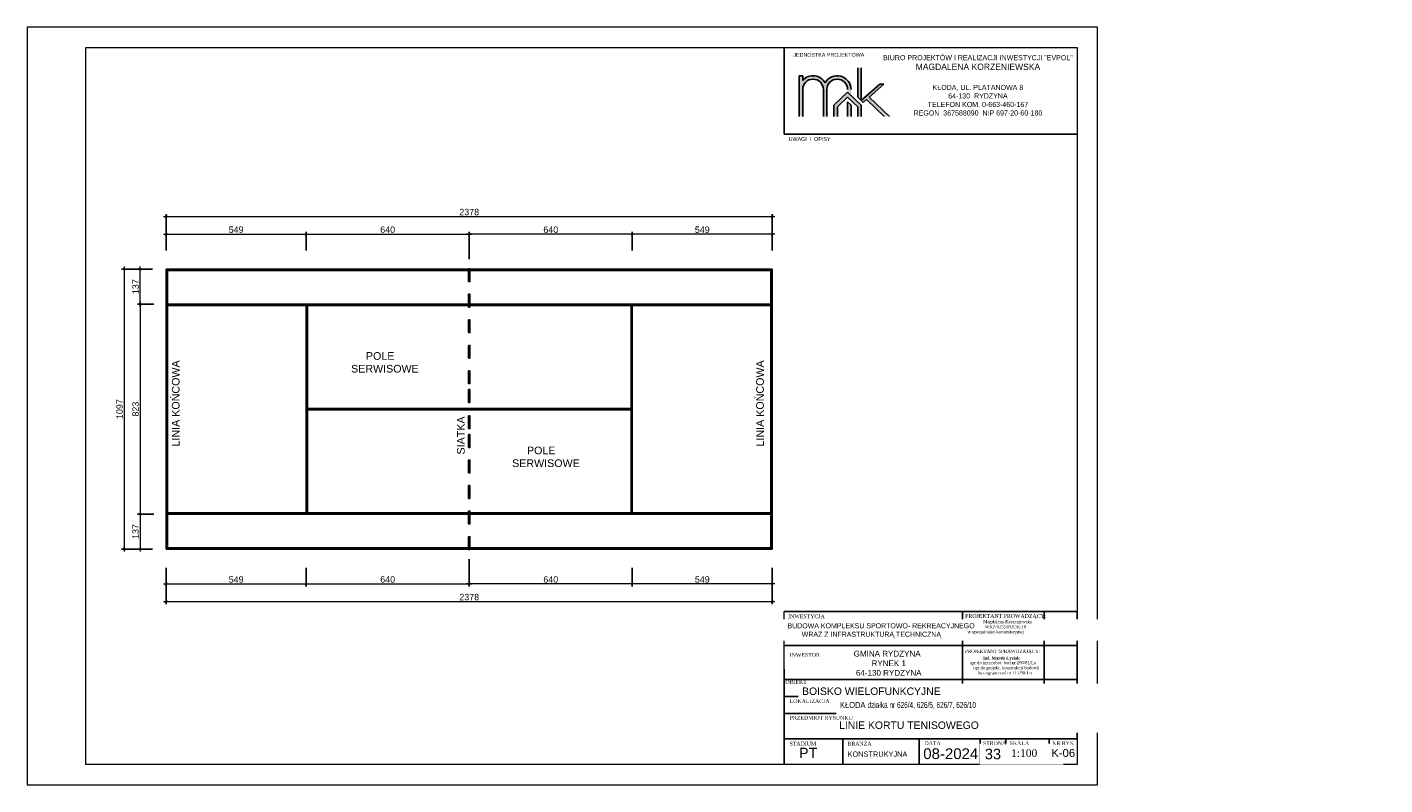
# Model space of a CAD drawing. Header units: millimetres. Extents: x 84430 to 404885, y 51857 to 208651.
# Tile 6 of 8: x 99819 to 105147, y 52821 to 55791. Entities that reach past the tile are written whole.
import ezdxf

# ---------------------------------------------------------------- set-up
doc = ezdxf.new("R2010")
doc.units = ezdxf.units.MM
doc.header["$LTSCALE"] = 100
for name, color, linetype in [('! OPISY', 4, 'Continuous'), ('3.Tenis', 230, 'Continuous'), ('Drzwi', 1, 'Continuous'), ('Okno', 4, 'Continuous'), ('Warstwa1', 1, 'Continuous'), ('Warstwa4', 4, 'Continuous'), ('Ściany', 1, 'Continuous')]:
    doc.layers.add(name, color=color, linetype=linetype)
doc.layers.add('Wentyl', color=4, linetype='Continuous', lineweight=18)
doc.styles.add('styl1', font='ARIAL.TTF', dxfattribs={"height": 25})
doc.styles.add('styl3', font='TIMES.TTF', dxfattribs={"height": 200})
doc.styles.add('styl4', font='TIMES.TTF', dxfattribs={"height": 600})
doc.styles.add('style4', font='TIMES.TTF', dxfattribs={"height": 15})
doc.dimstyles.new('ISO-25$0', dxfattribs={"dimtxt": 10, "dimasz": 10, "dimexe": 5, "dimexo": 12, "dimgap": 2, "dimtad": 1, "dimdec": 0, "dimtxsty": 'Standard', "dimblk": 'ARCHTICK', "dimcen": 2.5, "dimdle": 5, "dimadec": 0, "dimazin": 0, "dimtfac": 1, "dimtdec": 0, "dimtmove": 0, "dimatfit": 3, "dimfxl": 1, "dimlwd": 0, "dimarcsym": 0})

# ---------------------------------------------------------------- blocks, each defined once
blk = doc.blocks.new('_ArchTick')
at = {"layer": 'Ściany', "color": 0, "const_width": 0.15}
blk.add_lwpolyline([(-0.5, -0.5), (0.5, 0.5)], dxfattribs=at)
blk = doc.blocks.new('*D191')
at = {"layer": 'Defpoints', "color": 0}
for p in [(100914, 54979), (100365, 54905.1), (100914, 54905.1)]:
    blk.add_point(p, dxfattribs=at)
at = {"layer": 'Warstwa1', "color": 1, "lineweight": 0}
blk.add_line((100355, 54979), (100924, 54979), dxfattribs=at)
at = {"layer": 'Warstwa1', "color": 1, "lineweight": -2}
for p, q in [((100365, 54915.1), (100365, 54989)), ((100914, 54915.1), (100914, 54989))]:
    blk.add_line(p, q, dxfattribs=at)
at = {"layer": 'Warstwa1', "color": 1, "lineweight": 0, "xscale": 10, "yscale": 10, "zscale": 10, "rotation": 180}
blk.add_blockref('_ArchTick', (100365, 54979), dxfattribs=at)
at = {"layer": 'Warstwa1', "color": 1, "lineweight": 0, "xscale": 10, "yscale": 10, "zscale": 10}
blk.add_blockref('_ArchTick', (100914, 54979), dxfattribs=at)
at = {"layer": 'Warstwa1', "color": 4, "insert": (100639.5, 54996.7), "char_height": 25, "attachment_point": 5, "style": 'styl1'}
blk.add_mtext('549', dxfattribs=at)
blk = doc.blocks.new('*D192')
at = {"layer": 'Defpoints', "color": 0}
for p in [(101554, 54979), (100914, 54905.1), (101554, 54905.1)]:
    blk.add_point(p, dxfattribs=at)
at = {"layer": 'Warstwa1', "color": 1, "lineweight": 0}
blk.add_line((100904, 54979), (101564, 54979), dxfattribs=at)
at = {"layer": 'Warstwa1', "color": 1, "lineweight": -2}
for p, q in [((100914, 54915.1), (100914, 54989)), ((101554, 54915.1), (101554, 54989))]:
    blk.add_line(p, q, dxfattribs=at)
at = {"layer": 'Warstwa1', "color": 1, "lineweight": 0, "xscale": 10, "yscale": 10, "zscale": 10, "rotation": 180}
blk.add_blockref('_ArchTick', (100914, 54979), dxfattribs=at)
at = {"layer": 'Warstwa1', "color": 1, "lineweight": 0, "xscale": 10, "yscale": 10, "zscale": 10}
blk.add_blockref('_ArchTick', (101554, 54979), dxfattribs=at)
at = {"layer": 'Warstwa1', "color": 4, "insert": (101234, 54996.7), "char_height": 25, "attachment_point": 5, "style": 'styl1'}
blk.add_mtext('640', dxfattribs=at)
blk = doc.blocks.new('*D193')
at = {"layer": 'Defpoints', "color": 0}
for p in [(102194, 54979), (102194, 54905.1), (102743, 54905.1)]:
    blk.add_point(p, dxfattribs=at)
at = {"layer": 'Warstwa1', "color": 1, "lineweight": 0}
blk.add_line((102753, 54979), (102184, 54979), dxfattribs=at)
at = {"layer": 'Warstwa1', "color": 1, "lineweight": -2}
for p, q in [((102194, 54915.1), (102194, 54989)), ((102743, 54915.1), (102743, 54989))]:
    blk.add_line(p, q, dxfattribs=at)
at = {"layer": 'Warstwa1', "color": 1, "lineweight": 0, "xscale": 10, "yscale": 10, "zscale": 10, "rotation": 180}
blk.add_blockref('_ArchTick', (102194, 54979), dxfattribs=at)
at = {"layer": 'Warstwa1', "color": 1, "lineweight": 0, "xscale": 10, "yscale": 10, "zscale": 10}
blk.add_blockref('_ArchTick', (102743, 54979), dxfattribs=at)
at = {"layer": 'Warstwa1', "color": 4, "insert": (102468.5, 54996.7), "char_height": 25, "attachment_point": 5, "style": 'styl1'}
blk.add_mtext('549', dxfattribs=at)
blk = doc.blocks.new('*D194')
at = {"layer": 'Defpoints', "color": 0}
for p in [(101554, 54979), (101554, 54905.1), (102194, 54905.1)]:
    blk.add_point(p, dxfattribs=at)
at = {"layer": 'Warstwa1', "color": 1, "lineweight": 0}
blk.add_line((102204, 54979), (101544, 54979), dxfattribs=at)
at = {"layer": 'Warstwa1', "color": 1, "lineweight": -2}
for p, q in [((101554, 54915.1), (101554, 54989)), ((102194, 54915.1), (102194, 54989))]:
    blk.add_line(p, q, dxfattribs=at)
at = {"layer": 'Warstwa1', "color": 1, "lineweight": 0, "xscale": 10, "yscale": 10, "zscale": 10, "rotation": 180}
blk.add_blockref('_ArchTick', (101554, 54979), dxfattribs=at)
at = {"layer": 'Warstwa1', "color": 1, "lineweight": 0, "xscale": 10, "yscale": 10, "zscale": 10}
blk.add_blockref('_ArchTick', (102194, 54979), dxfattribs=at)
at = {"layer": 'Warstwa1', "color": 4, "insert": (101874, 54996.7), "char_height": 25, "attachment_point": 5, "style": 'styl1'}
blk.add_mtext('640', dxfattribs=at)
blk = doc.blocks.new('*D195')
at = {"layer": 'Defpoints', "color": 0}
for p in [(102743, 55048), (100365, 54915.1), (102743, 54915.1)]:
    blk.add_point(p, dxfattribs=at)
at = {"layer": 'Warstwa1', "color": 1, "lineweight": 0}
blk.add_line((100355, 55048), (102753, 55048), dxfattribs=at)
at = {"layer": 'Warstwa1', "color": 1, "lineweight": -2}
for p, q in [((100365, 54925.1), (100365, 55058)), ((102743, 54925.1), (102743, 55058))]:
    blk.add_line(p, q, dxfattribs=at)
at = {"layer": 'Warstwa1', "color": 1, "lineweight": 0, "xscale": 10, "yscale": 10, "zscale": 10, "rotation": 180}
blk.add_blockref('_ArchTick', (100365, 55048), dxfattribs=at)
at = {"layer": 'Warstwa1', "color": 1, "lineweight": 0, "xscale": 10, "yscale": 10, "zscale": 10}
blk.add_blockref('_ArchTick', (102743, 55048), dxfattribs=at)
at = {"layer": 'Warstwa1', "color": 4, "insert": (101554, 55065.8), "char_height": 25, "attachment_point": 5, "style": 'styl1'}
blk.add_mtext('2378', dxfattribs=at)
blk = doc.blocks.new('*D196')
at = {"layer": 'Defpoints', "color": 0}
for p in [(100365, 53681.7), (100914, 53681.7), (100914, 53607.9)]:
    blk.add_point(p, dxfattribs=at)
at = {"layer": 'Warstwa1', "color": 1, "lineweight": -2}
for p, q in [((100365, 53671.7), (100365, 53597.9)), ((100914, 53671.7), (100914, 53597.9))]:
    blk.add_line(p, q, dxfattribs=at)
at = {"layer": 'Warstwa1', "color": 1, "lineweight": 0}
blk.add_line((100355, 53607.9), (100924, 53607.9), dxfattribs=at)
at = {"layer": 'Warstwa1', "color": 1, "lineweight": 0, "xscale": 10, "yscale": 10, "zscale": 10, "rotation": 180}
blk.add_blockref('_ArchTick', (100365, 53607.9), dxfattribs=at)
at = {"layer": 'Warstwa1', "color": 1, "lineweight": 0, "xscale": 10, "yscale": 10, "zscale": 10}
blk.add_blockref('_ArchTick', (100914, 53607.9), dxfattribs=at)
at = {"layer": 'Warstwa1', "color": 4, "insert": (100639.5, 53625.6), "char_height": 25, "attachment_point": 5, "style": 'styl1'}
blk.add_mtext('549', dxfattribs=at)
blk = doc.blocks.new('*D197')
at = {"layer": 'Defpoints', "color": 0}
for p in [(100914, 53681.7), (101554, 53681.7), (101554, 53607.9)]:
    blk.add_point(p, dxfattribs=at)
at = {"layer": 'Warstwa1', "color": 1, "lineweight": -2}
for p, q in [((100914, 53671.7), (100914, 53597.9)), ((101554, 53671.7), (101554, 53597.9))]:
    blk.add_line(p, q, dxfattribs=at)
at = {"layer": 'Warstwa1', "color": 1, "lineweight": 0}
blk.add_line((100904, 53607.9), (101564, 53607.9), dxfattribs=at)
at = {"layer": 'Warstwa1', "color": 1, "lineweight": 0, "xscale": 10, "yscale": 10, "zscale": 10, "rotation": 180}
blk.add_blockref('_ArchTick', (100914, 53607.9), dxfattribs=at)
at = {"layer": 'Warstwa1', "color": 1, "lineweight": 0, "xscale": 10, "yscale": 10, "zscale": 10}
blk.add_blockref('_ArchTick', (101554, 53607.9), dxfattribs=at)
at = {"layer": 'Warstwa1', "color": 4, "insert": (101234, 53625.6), "char_height": 25, "attachment_point": 5, "style": 'styl1'}
blk.add_mtext('640', dxfattribs=at)
blk = doc.blocks.new('*D198')
at = {"layer": 'Defpoints', "color": 0}
for p in [(102194, 53681.7), (102743, 53681.7), (102194, 53607.9)]:
    blk.add_point(p, dxfattribs=at)
at = {"layer": 'Warstwa1', "color": 1, "lineweight": -2}
for p, q in [((102194, 53671.7), (102194, 53597.9)), ((102743, 53671.7), (102743, 53597.9))]:
    blk.add_line(p, q, dxfattribs=at)
at = {"layer": 'Warstwa1', "color": 1, "lineweight": 0}
blk.add_line((102753, 53607.9), (102184, 53607.9), dxfattribs=at)
at = {"layer": 'Warstwa1', "color": 1, "lineweight": 0, "xscale": 10, "yscale": 10, "zscale": 10, "rotation": 180}
blk.add_blockref('_ArchTick', (102194, 53607.9), dxfattribs=at)
at = {"layer": 'Warstwa1', "color": 1, "lineweight": 0, "xscale": 10, "yscale": 10, "zscale": 10}
blk.add_blockref('_ArchTick', (102743, 53607.9), dxfattribs=at)
at = {"layer": 'Warstwa1', "color": 4, "insert": (102468.5, 53625.6), "char_height": 25, "attachment_point": 5, "style": 'styl1'}
blk.add_mtext('549', dxfattribs=at)
blk = doc.blocks.new('*D199')
at = {"layer": 'Defpoints', "color": 0}
for p in [(101554, 53681.7), (102194, 53681.7), (101554, 53607.9)]:
    blk.add_point(p, dxfattribs=at)
at = {"layer": 'Warstwa1', "color": 1, "lineweight": -2}
for p, q in [((101554, 53671.7), (101554, 53597.9)), ((102194, 53671.7), (102194, 53597.9))]:
    blk.add_line(p, q, dxfattribs=at)
at = {"layer": 'Warstwa1', "color": 1, "lineweight": 0}
blk.add_line((102204, 53607.9), (101544, 53607.9), dxfattribs=at)
at = {"layer": 'Warstwa1', "color": 1, "lineweight": 0, "xscale": 10, "yscale": 10, "zscale": 10, "rotation": 180}
blk.add_blockref('_ArchTick', (101554, 53607.9), dxfattribs=at)
at = {"layer": 'Warstwa1', "color": 1, "lineweight": 0, "xscale": 10, "yscale": 10, "zscale": 10}
blk.add_blockref('_ArchTick', (102194, 53607.9), dxfattribs=at)
at = {"layer": 'Warstwa1', "color": 4, "insert": (101874, 53625.6), "char_height": 25, "attachment_point": 5, "style": 'styl1'}
blk.add_mtext('640', dxfattribs=at)
blk = doc.blocks.new('*D200')
at = {"layer": 'Defpoints', "color": 0}
for p in [(100365, 53671.7), (102743, 53671.7), (102743, 53538.9)]:
    blk.add_point(p, dxfattribs=at)
at = {"layer": 'Warstwa1', "color": 1, "lineweight": -2}
for p, q in [((100365, 53661.7), (100365, 53528.9)), ((102743, 53661.7), (102743, 53528.9))]:
    blk.add_line(p, q, dxfattribs=at)
at = {"layer": 'Warstwa1', "color": 1, "lineweight": 0}
blk.add_line((100355, 53538.9), (102753, 53538.9), dxfattribs=at)
at = {"layer": 'Warstwa1', "color": 1, "lineweight": 0, "xscale": 10, "yscale": 10, "zscale": 10, "rotation": 180}
blk.add_blockref('_ArchTick', (100365, 53538.9), dxfattribs=at)
at = {"layer": 'Warstwa1', "color": 1, "lineweight": 0, "xscale": 10, "yscale": 10, "zscale": 10}
blk.add_blockref('_ArchTick', (102743, 53538.9), dxfattribs=at)
at = {"layer": 'Warstwa1', "color": 4, "insert": (101554, 53556.6), "char_height": 25, "attachment_point": 5, "style": 'styl1'}
blk.add_mtext('2378', dxfattribs=at)
blk = doc.blocks.new('*D201')
at = {"layer": 'Defpoints', "color": 0}
for p in [(100325.9, 54704.9), (100262.6, 53881.9), (100325.9, 53881.9)]:
    blk.add_point(p, dxfattribs=at)
at = {"layer": 'Warstwa1', "color": 1, "lineweight": 0}
blk.add_line((100262.6, 54714.9), (100262.6, 53871.9), dxfattribs=at)
at = {"layer": 'Warstwa1', "color": 1, "lineweight": -2}
for p, q in [((100315.9, 54704.9), (100252.6, 54704.9)), ((100315.9, 53881.9), (100252.6, 53881.9))]:
    blk.add_line(p, q, dxfattribs=at)
at = {"layer": 'Warstwa1', "color": 1, "lineweight": 0, "xscale": 10, "yscale": 10, "zscale": 10}
for p, rotation in [((100262.6, 54704.9), 90), ((100262.6, 53881.9), 270)]:
    blk.add_blockref('_ArchTick', p, dxfattribs=dict(at, rotation=rotation))
at = {"layer": 'Warstwa1', "color": 4, "insert": (100244.8, 54293.4), "char_height": 25, "attachment_point": 5, "rotation": 90, "style": 'styl1'}
blk.add_mtext('823', dxfattribs=at)
blk = doc.blocks.new('*D202')
at = {"layer": 'Defpoints', "color": 0}
for p in [(100262.6, 54841.9), (100320.9, 54841.9), (100325.9, 54704.9)]:
    blk.add_point(p, dxfattribs=at)
at = {"layer": 'Warstwa1', "color": 1, "lineweight": -2}
for p, q in [((100310.9, 54841.9), (100252.6, 54841.9)), ((100315.9, 54704.9), (100252.6, 54704.9))]:
    blk.add_line(p, q, dxfattribs=at)
at = {"layer": 'Warstwa1', "color": 1, "lineweight": 0}
blk.add_line((100262.6, 54694.9), (100262.6, 54851.9), dxfattribs=at)
at = {"layer": 'Warstwa1', "color": 1, "lineweight": 0, "xscale": 10, "yscale": 10, "zscale": 10}
for p, rotation in [((100262.6, 54841.9), 90), ((100262.6, 54704.9), 270)]:
    blk.add_blockref('_ArchTick', p, dxfattribs=dict(at, rotation=rotation))
at = {"layer": 'Warstwa1', "color": 4, "insert": (100244.8, 54773.4), "char_height": 25, "attachment_point": 5, "rotation": 90, "style": 'styl1'}
blk.add_mtext('137', dxfattribs=at)
blk = doc.blocks.new('*D203')
at = {"layer": 'Defpoints', "color": 0}
for p in [(100315.9, 53881.9), (100262.6, 53744.9), (100320.9, 53744.9)]:
    blk.add_point(p, dxfattribs=at)
at = {"layer": 'Warstwa1', "color": 1, "lineweight": -2}
for p, q in [((100305.9, 53881.9), (100252.6, 53881.9)), ((100310.9, 53744.9), (100252.6, 53744.9))]:
    blk.add_line(p, q, dxfattribs=at)
at = {"layer": 'Warstwa1', "color": 1, "lineweight": 0}
blk.add_line((100262.6, 53891.9), (100262.6, 53734.9), dxfattribs=at)
at = {"layer": 'Warstwa1', "color": 1, "lineweight": 0, "xscale": 10, "yscale": 10, "zscale": 10}
for p, rotation in [((100262.6, 53881.9), 90), ((100262.6, 53744.9), 270)]:
    blk.add_blockref('_ArchTick', p, dxfattribs=dict(at, rotation=rotation))
at = {"layer": 'Warstwa1', "color": 4, "insert": (100244.8, 53813.4), "char_height": 25, "attachment_point": 5, "rotation": 90, "style": 'styl1'}
blk.add_mtext('137', dxfattribs=at)
blk = doc.blocks.new('*D204')
at = {"layer": 'Defpoints', "color": 0}
for p in [(100310.9, 54841.9), (100200.1, 53744.9), (100310.9, 53744.9)]:
    blk.add_point(p, dxfattribs=at)
at = {"layer": 'Warstwa1', "color": 1, "lineweight": -2}
for p, q in [((100300.9, 54841.9), (100190.1, 54841.9)), ((100300.9, 53744.9), (100190.1, 53744.9))]:
    blk.add_line(p, q, dxfattribs=at)
at = {"layer": 'Warstwa1', "color": 1, "lineweight": 0}
blk.add_line((100200.1, 54851.9), (100200.1, 53734.9), dxfattribs=at)
at = {"layer": 'Warstwa1', "color": 1, "lineweight": 0, "xscale": 10, "yscale": 10, "zscale": 10}
for p, rotation in [((100200.1, 54841.9), 90), ((100200.1, 53744.9), 270)]:
    blk.add_blockref('_ArchTick', p, dxfattribs=dict(at, rotation=rotation))
at = {"layer": 'Warstwa1', "color": 4, "insert": (100182.3, 54293.4), "char_height": 25, "attachment_point": 5, "rotation": 90, "style": 'styl1'}
blk.add_mtext('1097', dxfattribs=at)

msp = doc.modelspace()

# ---------------------------------------------------------------- hatches: boundary and pattern name
h = msp.add_hatch(color=256)
h.paths.add_polyline_path([(102848.732, 55440.686), (102848.732, 55600.488), (102862.39, 55600.488), (102862.39, 55582.217, -0.51719898), (102950.444, 55572.573, -0.77390695), (103052.156, 55546.218), (103052.156, 55523.167), (103038.497, 55536.239), (103038.497, 55546.218, 1), (102957.273, 55546.218), (102957.273, 55440.686), (102943.615, 55440.686), (102943.615, 55546.218, 1), (102862.39, 55546.218), (102862.39, 55440.686)])
h.paths.add_polyline_path([(103099.67, 55495.72), (103112.467, 55507.104), (103181.866, 55440.686), (103202.562, 55440.686), (103123.194, 55516.646), (103180.306, 55567.45), (103164.605, 55567.45), (103092.107, 55502.959)])
h.paths.add_polyline_path([(103078.448, 55631.165), (103078.448, 55516.031), (103092.107, 55502.959), (103092.107, 55631.165)])
h.paths.add_polyline_path([(103038.497, 55440.686), (103038.497, 55498.404), (103052.156, 55485.332), (103052.156, 55440.686)])
h = msp.add_hatch(color=256)
h.paths.add_polyline_path([(102848.732, 55440.686), (102848.732, 55600.488), (102862.39, 55600.488), (102862.39, 55582.217, -0.51719898), (102950.444, 55572.573, -0.77390695), (103052.156, 55546.218), (103052.156, 55523.167), (103038.497, 55536.239), (103038.497, 55546.218, 1), (102957.273, 55546.218), (102957.273, 55440.686), (102943.615, 55440.686), (102943.615, 55546.218, 1), (102862.39, 55546.218), (102862.39, 55440.686)])
h.paths.add_polyline_path([(103099.67, 55495.72), (103112.467, 55507.104), (103181.866, 55440.686), (103202.562, 55440.686), (103123.194, 55516.646), (103180.306, 55567.45), (103164.605, 55567.45), (103092.107, 55502.959)])
h.paths.add_polyline_path([(103078.448, 55631.165), (103078.448, 55516.031), (103092.107, 55502.959), (103092.107, 55631.165)])
h.paths.add_polyline_path([(103038.497, 55440.686), (103038.497, 55498.404), (103052.156, 55485.332), (103052.156, 55440.686)])
h = msp.add_hatch(color=256)
h.paths.add_polyline_path([(102848.732, 55440.686), (102848.732, 55600.488), (102862.39, 55600.488), (102862.39, 55582.217, -0.51719898), (102950.444, 55572.573, -0.77390695), (103052.156, 55546.218), (103052.156, 55523.167), (103038.497, 55536.239), (103038.497, 55546.218, 1), (102957.273, 55546.218), (102957.273, 55440.686), (102943.615, 55440.686), (102943.615, 55546.218, 1), (102862.39, 55546.218), (102862.39, 55440.686)])
h.paths.add_polyline_path([(103099.67, 55495.72), (103112.467, 55507.104), (103181.866, 55440.686), (103202.562, 55440.686), (103123.194, 55516.646), (103180.306, 55567.45), (103164.605, 55567.45), (103092.107, 55502.959)])
h.paths.add_polyline_path([(103078.448, 55631.165), (103078.448, 55516.031), (103092.107, 55502.959), (103092.107, 55631.165)])
h.paths.add_polyline_path([(103038.497, 55440.686), (103038.497, 55498.404), (103052.156, 55485.332), (103052.156, 55440.686)])
h = msp.add_hatch(color=256)
h.paths.add_polyline_path([(102848.732, 55440.686), (102848.732, 55600.488), (102862.39, 55600.488), (102862.39, 55582.217, -0.51719898), (102950.444, 55572.573, -0.77390695), (103052.156, 55546.218), (103052.156, 55523.167), (103038.497, 55536.239), (103038.497, 55546.218, 1), (102957.273, 55546.218), (102957.273, 55440.686), (102943.615, 55440.686), (102943.615, 55546.218, 1), (102862.39, 55546.218), (102862.39, 55440.686)])
h.paths.add_polyline_path([(103099.67, 55495.72), (103112.467, 55507.104), (103181.866, 55440.686), (103202.562, 55440.686), (103123.194, 55516.646), (103180.306, 55567.45), (103164.605, 55567.45), (103092.107, 55502.959)])
h.paths.add_polyline_path([(103078.448, 55631.165), (103078.448, 55516.031), (103092.107, 55502.959), (103092.107, 55631.165)])
h.paths.add_polyline_path([(103038.497, 55440.686), (103038.497, 55498.404), (103052.156, 55485.332), (103052.156, 55440.686)])
msp.add_hatch(color=132).paths.add_polyline_path([(102984.888, 55440.686), (102984.888, 55484.932), (103038.497, 55536.239), (103052.156, 55523.167), (103092.107, 55484.932), (103092.107, 55440.686), (103078.448, 55440.686), (103078.448, 55478.195), (103038.497, 55516.431), (102998.547, 55478.195), (102998.547, 55440.686)])
msp.add_hatch(color=132).paths.add_polyline_path([(102984.888, 55440.686), (102984.888, 55484.932), (103038.497, 55536.239), (103052.156, 55523.167), (103092.107, 55484.932), (103092.107, 55440.686), (103078.448, 55440.686), (103078.448, 55478.195), (103038.497, 55516.431), (102998.547, 55478.195), (102998.547, 55440.686)])
msp.add_hatch(color=132).paths.add_polyline_path([(102984.888, 55440.686), (102984.888, 55484.932), (103038.497, 55536.239), (103052.156, 55523.167), (103092.107, 55484.932), (103092.107, 55440.686), (103078.448, 55440.686), (103078.448, 55478.195), (103038.497, 55516.431), (102998.547, 55478.195), (102998.547, 55440.686)])
msp.add_hatch(color=132).paths.add_polyline_path([(102984.888, 55440.686), (102984.888, 55484.932), (103038.497, 55536.239), (103052.156, 55523.167), (103092.107, 55484.932), (103092.107, 55440.686), (103078.448, 55440.686), (103078.448, 55478.195), (103038.497, 55516.431), (102998.547, 55478.195), (102998.547, 55440.686)])

# ---------------------------------------------------------------- linework, layer by layer
for p, q in [((103078.448, 55516.031), (103078.448, 55631.165)), ((103078.448, 55516.031), (103078.448, 55631.165)), ((103078.448, 55516.031), (103078.448, 55631.165)), ((103078.448, 55516.031), (103078.448, 55631.165)), ((103092.107, 55502.959), (103092.107, 55631.165)), ((103092.107, 55502.959), (103092.107, 55631.165)), ((103092.107, 55502.959), (103092.107, 55631.165)), ((103092.107, 55502.959), (103092.107, 55631.165)), ((102848.732, 55440.686), (102848.732, 55600.488)), ((102848.732, 55600.488), (102862.39, 55600.488)), ((102848.732, 55440.686), (102848.732, 55600.488)), ((102848.732, 55600.488), (102862.39, 55600.488)), ((102848.732, 55600.488), (102862.39, 55600.488)), ((102848.732, 55440.686), (102848.732, 55600.488)), ((102848.732, 55600.488), (102862.39, 55600.488)), ((102848.732, 55440.686), (102848.732, 55600.488)), ((102862.39, 55582.217), (102862.39, 55600.488)), ((102862.39, 55582.217), (102862.39, 55600.488)), ((102862.39, 55582.217), (102862.39, 55600.488)), ((102862.39, 55582.217), (102862.39, 55600.488)), ((103092.107, 55502.959), (103164.605, 55567.45)), ((103092.107, 55502.959), (103164.605, 55567.45)), ((103092.107, 55502.959), (103164.605, 55567.45)), ((103092.107, 55502.959), (103164.605, 55567.45)), ((103123.194, 55516.646), (103180.306, 55567.45)), ((103123.194, 55516.646), (103180.306, 55567.45)), ((103123.194, 55516.646), (103180.306, 55567.45)), ((103123.194, 55516.646), (103180.306, 55567.45)), ((103164.605, 55567.45), (103180.306, 55567.45)), ((103164.605, 55567.45), (103180.306, 55567.45)), ((103164.605, 55567.45), (103180.306, 55567.45)), ((103164.605, 55567.45), (103180.306, 55567.45)), ((102862.39, 55440.686), (102862.39, 55546.218)), ((102862.39, 55440.686), (102862.39, 55546.218)), ((102862.39, 55440.686), (102862.39, 55546.218)), ((102862.39, 55440.686), (102862.39, 55546.218)), ((102943.615, 55440.686), (102943.615, 55546.218)), ((102943.615, 55440.686), (102943.615, 55546.218)), ((102943.615, 55440.686), (102943.615, 55546.218)), ((102943.615, 55440.686), (102943.615, 55546.218)), ((102957.273, 55440.686), (102957.273, 55546.218)), ((102957.273, 55440.686), (102957.273, 55546.218)), ((102957.273, 55440.686), (102957.273, 55546.218)), ((102957.273, 55440.686), (102957.273, 55546.218)), ((103078.448, 55516.031), (103099.67, 55495.72)), ((103078.448, 55516.031), (103099.67, 55495.72)), ((103078.448, 55516.031), (103099.67, 55495.72)), ((103078.448, 55516.031), (103099.67, 55495.72)), ((103123.194, 55516.646), (103202.562, 55440.686)), ((103123.194, 55516.646), (103202.562, 55440.686)), ((103123.194, 55516.646), (103202.562, 55440.686)), ((103123.194, 55516.646), (103202.562, 55440.686)), ((103038.497, 55440.686), (103038.497, 55498.404)), ((103038.497, 55498.404), (103052.156, 55485.332)), ((103038.497, 55440.686), (103038.497, 55498.404)), ((103038.497, 55498.404), (103052.156, 55485.332)), ((103038.497, 55498.404), (103052.156, 55485.332)), ((103038.497, 55440.686), (103038.497, 55498.404)), ((103038.497, 55498.404), (103052.156, 55485.332)), ((103038.497, 55440.686), (103038.497, 55498.404)), ((103052.156, 55440.686), (103052.156, 55485.332)), ((103052.156, 55440.686), (103052.156, 55485.332)), ((103052.156, 55440.686), (103052.156, 55485.332)), ((103052.156, 55440.686), (103052.156, 55485.332)), ((103099.67, 55495.72), (103112.467, 55507.104)), ((103099.67, 55495.72), (103112.467, 55507.104)), ((103099.67, 55495.72), (103112.467, 55507.104)), ((103099.67, 55495.72), (103112.467, 55507.104)), ((103112.467, 55507.104), (103181.866, 55440.686)), ((103112.467, 55507.104), (103181.866, 55440.686)), ((103112.467, 55507.104), (103181.866, 55440.686)), ((103112.467, 55507.104), (103181.866, 55440.686))]:
    msp.add_line(p, q)
at = {"color": 132}
for p, q in [((103038.497, 55536.239), (102984.888, 55484.932)), ((103038.497, 55536.239), (102984.888, 55484.932)), ((103038.497, 55536.239), (102984.888, 55484.932)), ((103038.497, 55536.239), (102984.888, 55484.932)), ((103038.497, 55516.431), (102998.547, 55478.195)), ((103038.497, 55516.431), (102998.547, 55478.195)), ((103038.497, 55516.431), (102998.547, 55478.195)), ((103038.497, 55516.431), (102998.547, 55478.195)), ((103038.497, 55536.239), (103092.107, 55484.932)), ((103038.497, 55536.239), (103092.107, 55484.932)), ((103038.497, 55536.239), (103092.107, 55484.932)), ((103038.497, 55536.239), (103092.107, 55484.932)), ((103038.497, 55516.431), (103078.448, 55478.195)), ((103038.497, 55516.431), (103078.448, 55478.195)), ((103038.497, 55516.431), (103078.448, 55478.195)), ((103038.497, 55516.431), (103078.448, 55478.195)), ((102984.888, 55440.686), (102984.888, 55484.932)), ((102984.888, 55440.686), (102984.888, 55484.932)), ((102984.888, 55440.686), (102984.888, 55484.932)), ((102984.888, 55440.686), (102984.888, 55484.932)), ((102998.547, 55440.686), (102998.547, 55478.195)), ((102998.547, 55440.686), (102998.547, 55478.195)), ((102998.547, 55440.686), (102998.547, 55478.195)), ((102998.547, 55440.686), (102998.547, 55478.195)), ((103078.448, 55440.686), (103078.448, 55478.195)), ((103078.448, 55440.686), (103078.448, 55478.195)), ((103078.448, 55440.686), (103078.448, 55478.195)), ((103078.448, 55440.686), (103078.448, 55478.195)), ((103092.107, 55440.686), (103092.107, 55484.932)), ((103092.107, 55440.686), (103092.107, 55484.932)), ((103092.107, 55440.686), (103092.107, 55484.932)), ((103092.107, 55440.686), (103092.107, 55484.932))]:
    msp.add_line(p, q, dxfattribs=at)
for centre, radius, start, end in [((102903.002, 55546.218), 54.271, 29.053853, 138.445689), ((102903.002, 55546.218), 54.271, 29.053853, 138.445689), ((102903.002, 55546.218), 54.271, 29.053853, 138.445689), ((102903.002, 55546.218), 54.271, 29.053853, 138.445689), ((102903.002, 55546.218), 40.612, 0, 180), ((102903.002, 55546.218), 40.612, 0, 180), ((102903.002, 55546.218), 40.612, 0, 180), ((102903.002, 55546.218), 40.612, 0, 180), ((102997.885, 55546.218), 54.271, 0, 150.946147), ((102997.885, 55546.218), 54.271, 0, 150.946147), ((102997.885, 55546.218), 54.271, 0, 150.946147), ((102997.885, 55546.218), 54.271, 0, 150.946147), ((102997.885, 55546.218), 40.612, 0, 180), ((102997.885, 55546.218), 40.612, 0, 180), ((102997.885, 55546.218), 40.612, 0, 180), ((102997.885, 55546.218), 40.612, 0, 180)]:
    msp.add_arc(centre, radius, start, end)
at = {"layer": '3.Tenis'}
for p, q in [((100919.007, 54295.921), (102189.007, 54295.921)), ((100919.007, 54290.921), (102189.007, 54290.921))]:
    msp.add_line(p, q, dxfattribs=at)
for points in [[(100365.007, 53744.921), (102743.007, 53744.921), (102743.007, 54841.921), (100365.007, 54841.921)], [(100370.007, 53749.921), (102738.007, 53749.921), (102738.007, 54836.921), (100370.007, 54836.921)], [(101551.507, 54843.421), (101556.507, 54843.421), (101556.507, 54793.421), (101551.507, 54793.421)], [(101551.507, 54743.421), (101556.507, 54743.421), (101556.507, 54693.421), (101551.507, 54693.421)], [(100370.007, 54704.921), (102738.007, 54704.921), (102738.007, 54699.921), (100370.007, 54699.921)], [(100914.007, 54699.921), (100919.007, 54699.921), (100919.007, 53886.921), (100914.007, 53886.921)], [(102194.007, 54699.921), (102189.007, 54699.921), (102189.007, 53886.921), (102194.007, 53886.921)], [(101551.507, 54643.421), (101556.507, 54643.421), (101556.507, 54593.421), (101551.507, 54593.421)], [(101551.507, 54543.421), (101556.507, 54543.421), (101556.507, 54493.421), (101551.507, 54493.421)], [(101551.507, 54443.421), (101556.507, 54443.421), (101556.507, 54393.421), (101551.507, 54393.421)], [(101551.507, 54369.999), (101556.507, 54369.999), (101556.507, 54319.999), (101551.507, 54319.999)], [(100919.007, 54295.921), (102189.007, 54295.921), (102189.007, 54290.921), (100919.007, 54290.921)], [(101551.507, 54216.843), (101556.507, 54216.843), (101556.507, 54266.843), (101551.507, 54266.843)], [(101551.507, 54143.421), (101556.507, 54143.421), (101556.507, 54193.421), (101551.507, 54193.421)], [(101551.507, 54043.421), (101556.507, 54043.421), (101556.507, 54093.421), (101551.507, 54093.421)], [(101551.507, 53943.421), (101556.507, 53943.421), (101556.507, 53993.421), (101551.507, 53993.421)], [(100370.007, 53881.921), (102738.007, 53881.921), (102738.007, 53886.921), (100370.007, 53886.921)], [(101551.507, 53843.421), (101556.507, 53843.421), (101556.507, 53893.421), (101551.507, 53893.421)], [(101551.507, 53743.421), (101556.507, 53743.421), (101556.507, 53793.421), (101551.507, 53793.421)]]:
    msp.add_lwpolyline(points, close=True, dxfattribs=at)
at = {"layer": 'Drzwi', "color": 4, "linetype": 'Continuous'}
for p, q in [((103489.49, 53367.314), (102789.49, 53367.314)), ((103489.49, 53233.98), (102789.49, 53233.98)), ((103939.49, 53233.98), (103489.49, 53233.98))]:
    msp.add_line(p, q, dxfattribs=at)
at = {"layer": 'Warstwa1'}
for p, q in [((101554.007, 54881.616), (101554.007, 54984.809)), ((101554.007, 53705.226), (101554.007, 53602.033))]:
    msp.add_line(p, q, dxfattribs=at)
at = {"layer": 'Warstwa4'}
for p, q in [((102789.49, 55710.754), (102789.49, 55370.754)), ((102789.49, 55710.754), (102789.49, 55370.754)), ((102789.49, 55710.754), (102789.49, 55370.754)), ((102789.49, 55710.754), (102789.49, 55370.754)), ((102789.49, 55370.754), (103939.49, 55370.754)), ((102789.49, 55370.754), (103939.49, 55370.754)), ((102789.49, 55370.754), (103939.49, 55370.754)), ((102789.49, 55370.754), (103939.49, 55370.754)), ((102789.49, 55370.754), (103939.49, 55370.754)), ((102789.49, 55370.754), (103939.49, 55370.754)), ((103489.49, 53500.647), (103489.49, 53175.647)), ((103809.49, 53500.647), (103809.49, 53100.647)), ((103939.49, 53367.314), (103489.49, 53367.314)), ((102789.49, 53274.285), (102789.49, 52900.647)), ((103489.49, 53167.314), (102789.49, 53167.314)), ((103489.49, 53175.647), (103489.49, 53100.647)), ((102789.49, 53100.647), (103939.49, 53100.647)), ((102789.49, 53000.647), (103939.49, 53000.647)), ((103019.49, 53000.647), (103019.49, 52900.647)), ((103319.49, 53000.647), (103319.49, 52900.647)), ((103559.49, 53000.647), (103559.49, 52900.647)), ((103659.49, 53000.647), (103659.49, 52900.647)), ((103829.49, 53000.647), (103829.49, 52900.647))]:
    msp.add_line(p, q, dxfattribs=at)
at = {"layer": 'Wentyl'}
for p, q in [((104019.49, 52820.647), (104019.49, 55790.647)), ((103939.49, 53500.647), (102789.49, 53500.647)), ((103939.49, 53000.647), (103939.49, 53500.647))]:
    msp.add_line(p, q, dxfattribs=at)
msp.add_lwpolyline([(102789.49, 53500.647), (103939.49, 53500.647), (103939.49, 52900.647), (102789.49, 52900.647)], close=True, dxfattribs=at)

# ---------------------------------------------------------------- texts
at = {"layer": '! OPISY', "insert": (102825.807, 55689.788), "char_height": 15, "width": 470.4602, "attachment_point": 1, "style": 'styl3'}
msp.add_mtext('{\\fArial CE|b0|i0|c238|p34;JEDNOSTKA PROJEKTOWA}', dxfattribs=at)
msp.add_mtext('{\\fArial CE|b0|i0|c238|p34;JEDNOSTKA PROJEKTOWA}', dxfattribs=at)
msp.add_mtext('{\\fArial CE|b0|i0|c238|p34;JEDNOSTKA PROJEKTOWA}', dxfattribs=at)
msp.add_mtext('{\\fArial CE|b0|i0|c238|p34;JEDNOSTKA PROJEKTOWA}', dxfattribs=at)
at = {"layer": '! OPISY', "insert": (103051.615, 55681.134), "char_height": 25, "width": 996.9537, "attachment_point": 1}
msp.add_mtext('\\pxqc;{\\fEras Light ITC|b0|i0|c0|p34;\\H0.8x;BIURO PROJEKTÓW I REALIZACJI INWESTYCJI "EVPOL"\\P\\fEras Medium ITC|b0|i0|c0|p34;\\H1.25x;MAGDALENA KORZENIEWSKA\\P\\fEras Light ITC|b1|i0|c0|p34;\\P\\fEras Light ITC|b0|i0|c0|p34;\\H0.8x;KŁODA, UL. PLATANOWA 8\\P64-130  RYDZYNA\\PTELEFON KOM. 0-663-460-167\\PREGON  367588090  NIP 697-20-60-180}', dxfattribs=at)
msp.add_mtext('\\pxqc;{\\fEras Light ITC|b0|i0|c0|p34;\\H0.8x;BIURO PROJEKTÓW I REALIZACJI INWESTYCJI "EVPOL"\\P\\fEras Medium ITC|b0|i0|c0|p34;\\H1.25x;MAGDALENA KORZENIEWSKA\\P\\fEras Light ITC|b1|i0|c0|p34;\\P\\fEras Light ITC|b0|i0|c0|p34;\\H0.8x;KŁODA, UL. PLATANOWA 8\\P64-130  RYDZYNA\\PTELEFON KOM. 0-663-460-167\\PREGON  367588090  NIP 697-20-60-180}', dxfattribs=at)
msp.add_mtext('\\pxqc;{\\fEras Light ITC|b0|i0|c0|p34;\\H0.8x;BIURO PROJEKTÓW I REALIZACJI INWESTYCJI "EVPOL"\\P\\fEras Medium ITC|b0|i0|c0|p34;\\H1.25x;MAGDALENA KORZENIEWSKA\\P\\fEras Light ITC|b1|i0|c0|p34;\\P\\fEras Light ITC|b0|i0|c0|p34;\\H0.8x;KŁODA, UL. PLATANOWA 8\\P64-130  RYDZYNA\\PTELEFON KOM. 0-663-460-167\\PREGON  367588090  NIP 697-20-60-180}', dxfattribs=at)
msp.add_mtext('\\pxqc;{\\fEras Light ITC|b0|i0|c0|p34;\\H0.8x;BIURO PROJEKTÓW I REALIZACJI INWESTYCJI "EVPOL"\\P\\fEras Medium ITC|b0|i0|c0|p34;\\H1.25x;MAGDALENA KORZENIEWSKA\\P\\fEras Light ITC|b1|i0|c0|p34;\\P\\fEras Light ITC|b0|i0|c0|p34;\\H0.8x;KŁODA, UL. PLATANOWA 8\\P64-130  RYDZYNA\\PTELEFON KOM. 0-663-460-167\\PREGON  367588090  NIP 697-20-60-180}', dxfattribs=at)
at = {"layer": 'Drzwi', "color": 4, "linetype": 'Continuous', "char_height": 30, "width": 13036.77, "attachment_point": 1}
for insert in [(101090.503, 54516.807), (101722.401, 54146.366)]:
    msp.add_mtext('{\\fArial|b0|i0|c238|p34;     POLE\\PSERWISOWE}', dxfattribs=dict(at, insert=insert))
at = {"layer": 'Drzwi', "color": 4, "linetype": 'Continuous', "char_height": 30, "width": 13036.77, "attachment_point": 1, "rotation": 90}
for s, insert in [('{\\fArial|b0|i0|c238|p34;LINIA KOŃCOWA}', (100387.392, 54146.984)), ('{\\fArial|b0|i0|c238|p34;LINIA KOŃCOWA}', (102680.02, 54146.984)), ('{\\fArial|b0|i0|c238|p34;SIATKA}', (101506.374, 54115.673))]:
    msp.add_mtext(s, dxfattribs=dict(at, insert=insert))
at = {"layer": 'Okno', "insert": (102939.852, 53346.078), "char_height": 22.57493, "width": 1642.40072, "attachment_point": 1, "style": 'styl3'}
msp.add_mtext('{\\fArial|b0|i0|c238|p34;              GMINA RYDZYNA\\P                      RYNEK 1\\P               64-130 RYDZYNA}', dxfattribs=at)
at = {"layer": 'Warstwa4', "attachment_point": 1}
for s, insert, char_height, width, style in [('{\\fArial|b0|i0|c238|p34;UWAGI  I  OPISY}', (102807.237, 55359.651), 15, 470.4602, 'styl3'), ('{\\fTimes New Roman|b0|i0|c238|p18;INWESTYCJA}', (102805.372, 53488.735), 15, 203.942, 'styl3'), ('{\\fTimes New Roman|b0|i0|c238|p18;INWESTOR}', (102811.466, 53337.586), 15, 203.942, 'styl3'), ('{\\fTimes New Roman|b1|i0|c238|p18;      inż. Marek Łysiak}', (103543.622, 53323.504), 12, 566.333, 'styl3'), ('{\\fTimes New Roman|b0|i0|c238|p18;\\H0.909091x;           upr.do kier.robot. bud.nr 296/81/Lo\\P              upr.do projekt. konstrukcji budowli\\P                  bez ograniczeń nr 111/98/Lo\\P\\fArial|b0|i0|c0|p34;\\H1.1x; }', (103467.547, 53305.578), 13.2, 843.16, 'styl3'), ('{\\fTimes New Roman|b0|i0|c238|p18;OBIEKT}', (102794.824, 53231.432), 15, 203.942, 'styl3'), ('{\\fTimes New Roman|b0|i0|c238|p18;LOKALIZACJA}', (102811.466, 53156.317), 15, 203.942, 'styl3'), ('{\\fTimes New Roman|b0|i0|c238|p18;PRZEDMIOT RYSUNKU}', (102811.466, 53090.985), 15, 409.18096, 'styl3'), ('{\\fTimes New Roman|b0|i0|c238|p18;STADIUM}', (102811.023, 52989.496), 15, 203.942, 'styl3'), ('{\\fArial|b0|i0|c238|p34;\\H1.929515x;  PT}', (102817.122, 52965.824), 20.7306, 912.8675, 'style4'), ('{\\fTimes New Roman|b0|i0|c238|p18;BRANŻA}', (103038.323, 52989.496), 15, 203.942, 'styl3'), ('{\\farial|b0|i0|c238|p34;08\\farial|b0|i0|c0|p34;-2024}', (103335.483, 52963.81), 42.12, 295, 'styl3'), ('{\\fTimes New Roman|b0|i0|c238|p18;DATA}', (103340.483, 52991.386), 15, 203.942, 'styl3'), ('{\\fTimes New Roman|b0|i0|c238|p18;STRONA}', (103569.503, 52991.386), 15, 203.942, 'styl3'), ('{\\fTimes New Roman|b0|i0|c238|p18;SKALA}', (103674.474, 52991.386), 15, 203.942, 'styl3'), ('{\\fArial CE|b0|i0|c238|p34;KONSTRUKYJNA}', (103038.395, 52951.293), 20.7306, 912.8675, 'style4')]:
    msp.add_mtext(s, dxfattribs=dict(at, insert=insert, char_height=char_height, width=width, style=style))
at = {"layer": 'Warstwa4', "linetype": 'ByBlock', "width": 378.84799, "attachment_point": 1, "style": 'styl3'}
for s, insert, char_height in [('{\\fTimes New Roman|b0|i0|c238|p18;PROJEKTANT PROWADZĄCY:}', (103500.003, 53490.145), 15), ('{\\fTimes New Roman|b0|i0|c238|p18;PROJEKTANT SPRAWDZAJĄCY:}', (103499.17, 53351.016), 13)]:
    msp.add_mtext(s, dxfattribs=dict(at, insert=insert, char_height=char_height))
at = {"layer": 'Wentyl', "insert": (103510.069, 53466.175), "char_height": 12, "width": 530.88, "attachment_point": 1, "style": 'styl4'}
msp.add_mtext('inż.mgr Magdalena Korzeniewska \\Pupr.proj. WKP/0255/POOK/18\\P{\\fArial|b0|i0|c238|p34;w specjalności konstrukcyjnej}', dxfattribs=at)

# ---------------------------------------------------------------- dimensions: what is measured, and where the dimension line sits
at = {"layer": 'Warstwa1'}
for base, p1, p2, picture, middle in [((102743.007, 55047.986), (100365.007, 54915.116), (102743.007, 54915.116), '*D195', (101554.007, 55065.758)), ((100914.007, 54978.983), (100365.007, 54905.116), (100914.007, 54905.116), '*D191', (100639.507, 54996.747)), ((101554.007, 54978.983), (100914.007, 54905.116), (101554.007, 54905.116), '*D192', (101234.007, 54996.747)), ((100914.007, 53607.86), (100365.007, 53681.726), (100914.007, 53681.726), '*D196', (100639.507, 53625.624)), ((102743.007, 53538.857), (100365.007, 53671.726), (102743.007, 53671.726), '*D200', (101554.007, 53556.63)), ((101554.007, 53607.86), (100914.007, 53681.726), (101554.007, 53681.726), '*D197', (101234.007, 53625.624))]:
    dim = msp.add_linear_dim(base=base, p1=p1, p2=p2, dimstyle='ISO-25$0', override={"dimexe": 10, "dimexo": 10, "dimgap": 5, "dimtxsty": 'styl1', "dimdle": 10, "dimclrd": 1, "dimclre": 1, "dimclrt": 4, "dimldrblk": 'ArchTick'}, dxfattribs=at)
    dim.commit()
    dim.dimension.update_dxf_attribs({"geometry": picture, "text_midpoint": middle})
for base, p1, p2, angle, picture, middle in [((101554.007, 54978.983), (102194.007, 54905.116), (101554.007, 54905.116), 180, '*D194', (101874.007, 54996.747)), ((102194.007, 54978.983), (102743.007, 54905.116), (102194.007, 54905.116), 180, '*D193', (102468.507, 54996.747)), ((100200.053, 53744.921), (100310.866, 54841.921), (100310.866, 53744.921), 90, '*D204', (100182.289, 54293.421)), ((100262.587, 54841.921), (100325.866, 54704.921), (100320.866, 54841.921), 90, '*D202', (100244.814, 54773.421)), ((100262.587, 53881.921), (100325.866, 54704.921), (100325.866, 53881.921), 90, '*D201', (100244.814, 54293.421)), ((100262.587, 53744.921), (100315.866, 53881.921), (100320.866, 53744.921), 90, '*D203', (100244.814, 53813.421)), ((101554.007, 53607.86), (102194.007, 53681.726), (101554.007, 53681.726), 180, '*D199', (101874.007, 53625.624)), ((102194.007, 53607.86), (102743.007, 53681.726), (102194.007, 53681.726), 180, '*D198', (102468.507, 53625.624))]:
    dim = msp.add_linear_dim(base=base, p1=p1, p2=p2, angle=angle, dimstyle='ISO-25$0', override={"dimexe": 10, "dimexo": 10, "dimgap": 5, "dimtxsty": 'styl1', "dimdle": 10, "dimclrd": 1, "dimclre": 1, "dimclrt": 4, "dimldrblk": 'ArchTick'}, dxfattribs=at)
    dim.commit()
    dim.dimension.update_dxf_attribs({"geometry": picture, "text_midpoint": middle})

# ---------------------------------------------------------------- next in the draw order: texts
at = {"layer": 'Warstwa4', "insert": (103813.68, 52961.286), "char_height": 31.59, "width": 221.25, "attachment_point": 1, "style": 'styl3', "bg_fill": 2}
msp.add_mtext('{\\fArial|b0|i0|c238|p34;  K-06}', dxfattribs=at)

# ---------------------------------------------------------------- next in the draw order: linework, layer by layer
at = {"layer": 'Wentyl'}
for points in [[(99819.49, 52820.647), (104019.49, 52820.647), (104019.49, 55790.647), (99819.49, 55790.647)], [(100049.49, 55710.647), (103939.49, 55710.647), (103939.49, 52900.647), (100049.49, 52900.647)]]:
    msp.add_lwpolyline(points, close=True, dxfattribs=at)

# ---------------------------------------------------------------- next in the draw order: texts
at = {"layer": 'Warstwa4', "insert": (103841.521, 52991.386), "char_height": 15, "width": 203.942, "attachment_point": 1, "style": 'styl3'}
msp.add_mtext('{\\fTimes New Roman|b0|i0|c238|p18;NR RYS.}', dxfattribs=at)

# ---------------------------------------------------------------- next in the draw order: texts
at = {"layer": 'Okno', "width": 2123.508, "attachment_point": 1, "style": 'styl3', "bg_fill": 2}
for s, insert, char_height in [('\\pxqc;{\\fArial Narrow|b0|i0|c238|p34;\\H0.685218x;          BUDOWA KOMPLEKSU SPORTOWO- REKREACYJNEGO \\P\\H1x;WRAZ Z INFRASTRUKTURĄ TECHNICZNĄ}', (102070.221, 53454.156), 29.1878), ('{\\farial|b0|i0|c238|p34;BOISKO WIELOFUNKCYJNE}', (102860.078, 53202.184), 29.18779)]:
    msp.add_mtext(s, dxfattribs=dict(at, insert=insert, char_height=char_height))
at = {"layer": 'Warstwa4', "insert": (103577.018, 52961.903), "char_height": 41.067, "width": 287.625, "attachment_point": 1, "style": 'styl3', "bg_fill": 2}
msp.add_mtext('{\\fArial|b0|i0|c238|p34;33}', dxfattribs=at)

# ---------------------------------------------------------------- next in the draw order: texts
at = {"layer": 'Okno', "insert": (103008.586, 53145.513), "char_height": 29.18779, "width": 2123.508, "attachment_point": 1, "style": 'styl3', "bg_fill": 2}
msp.add_mtext('{\\fArial Narrow|b0|i0|c238|p34;\\H0.809229x;KŁODA \\W0.75;działka nr 626/4, 626/5, 626/7, 626/10\\P\\farial|b0|i0|c238|p34;\\H1.235745x;\\W1; }', dxfattribs=at)
at = {"layer": 'Okno', "insert": (103679.841, 52960.071), "char_height": 30, "width": 294.9, "attachment_point": 1, "style": 'styl3'}
msp.add_mtext('{\\fTimes New Roman|b0|i0|c238|p18;1:100}', dxfattribs=at)

# ---------------------------------------------------------------- next in the draw order: texts
at = {"layer": 'Okno', "insert": (103005.396, 53068.939), "char_height": 29.18779, "width": 2123.508, "attachment_point": 1, "style": 'styl3', "bg_fill": 2}
msp.add_mtext('{\\farial|b0|i0|c238|p34;LINIE KORTU TENISOWEGO}', dxfattribs=at)

doc.saveas('drawing.dxf')
